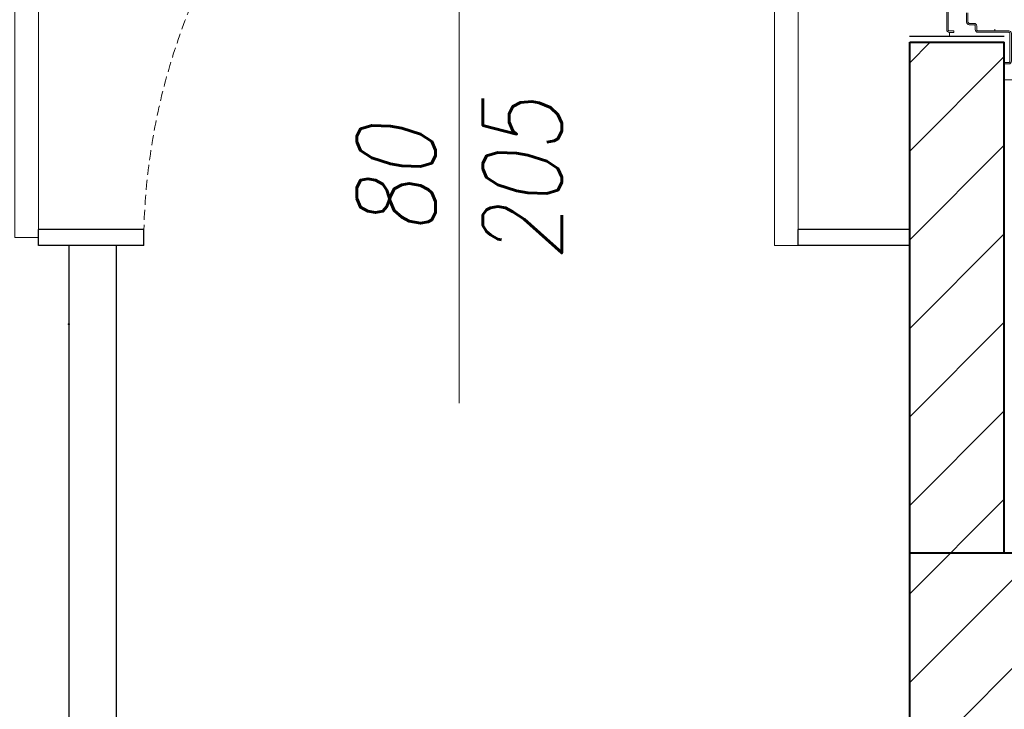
# Model space of a CAD drawing. Header units: millimetres. Extents: x -1893473 to 1546619, y -568027 to 942944.
# Tile 251 of 256: x 168947 to 170196, y -494647 to -493773. Entities that reach past the tile are written whole.
import ezdxf
from ezdxf.enums import TextEntityAlignment as Align

# ---------------------------------------------------------------- set-up
doc = ezdxf.new("R2010")
doc.units = ezdxf.units.MM
doc.header["$LTSCALE"] = 0.2
doc.linetypes.add('HIDDEN', pattern=[9.525, 6.35, -3.175])
doc.layers.get('0').update_dxf_attribs({"lineweight": 0})
for name, color, linetype, lineweight in [('!! 0_Opis_pom', 9, 'Continuous', 13), ('!! 1_drzwi opis', 151, 'Continuous', 9), ('!! 1_drzwi-linia', 213, 'Continuous', 5), ('!! 1_hatch projektowane ściany', 4, 'Continuous', 5), ('!! 1_OPIS POM NOWE', 140, 'Continuous', 5), ('!! 1_PROJ Sciany', 2, 'Continuous', 40), ('!! 2_wypos-sanitarne', 240, 'Continuous', 9), ('P-Opis nadproża', 150, 'Continuous', 9)]:
    doc.layers.add(name, color=color, linetype=linetype, lineweight=lineweight)
doc.layers.add('!! 1_zabudowa GK', color=33, linetype='Continuous')
doc.layers.add('Powierzchnia', color=140, linetype='Continuous', lineweight=5, plot=False)
doc.styles.add('50', font='ROMANS.shx', dxfattribs={"width": 0.8, "height": 10})
doc.styles.add('ARCHETYP', font='romans.shx', dxfattribs={"height": 15})
doc.styles.add('ARIAL', font='tahoma.ttf')

# ---------------------------------------------------------------- blocks, each defined once
blk = doc.blocks.new('drzwi 90- sc 12')
for p, q in [((-13715.57, 20308.32), (-13715.57, 20308.56)), ((-13715.57, 20307.69), (-13715.57, 20308.56)), ((-13715.57, 20307.82), (-13715.57, 20308.56)), ((-13715.57, 20307.72), (-13715.37, 20307.72)), ((-13715.77, 20301.96), (-13716.27, 20301.96))]:
    blk.add_line(p, q)
at = {"ltscale": 0.2}
for points in [[(-13715.57, 20307.51), (-13715.57, 20309.48, 0.414214), (-13715.91, 20309.82), (-13719.43, 20309.82, 0.414214), (-13719.77, 20309.48), (-13719.77, 20308.92), (-13719.59, 20308.92), (-13719.59, 20309.48, -0.414214), (-13719.43, 20309.64), (-13716.97, 20309.64)], [(-13716.97, 20309.64), (-13715.91, 20309.64, -0.414214), (-13715.75, 20309.48), (-13715.75, 20307.51)], [(-13715.75, 20307.76), (-13715.75, 20305.58, 0.414214), (-13715.41, 20305.24), (-13714.96, 20305.24, -0.414214), (-13714.8, 20305.08), (-13714.8, 20304.48, 0.414214), (-13714.46, 20304.14), (-13713.28, 20304.14, 0.414214)], [(-13712.91, 20301.8), (-13715.43, 20301.8, -0.414214), (-13715.59, 20301.96), (-13715.59, 20302.52), (-13715.77, 20302.52), (-13715.77, 20301.96, 0.414214), (-13715.43, 20301.62), (-13712.91, 20301.62, 0.414214)], [(-13713.28, 20304.32), (-13714.46, 20304.32, -0.414214), (-13714.62, 20304.48), (-13714.62, 20305.08, 0.414214), (-13714.96, 20305.42), (-13715.41, 20305.42, -0.414214), (-13715.57, 20305.58), (-13715.57, 20307.64)]]:
    blk.add_lwpolyline(points, format="xyb", dxfattribs=at)
at = {"lineweight": 30}
blk.add_lwpolyline([(-13716.27, 20308.92), (-13716.27, 20296.92)], dxfattribs=at)
blk = doc.blocks.new('drzwi 80-205')
blk.add_lwpolyline([(61128.31, -197571.09), (61128.31, -197491.09), (61131.31, -197491.09), (61131.31, -197571.09)], close=True)
blk.add_lwpolyline([(61088.31, -197551.09), (61088.31, -197591.09)])
at = {"linetype": 'HIDDEN'}
blk.add_arc((61128.31, -197571.09), 80, 88.0898, 180, dxfattribs=at)
blk = doc.blocks.new('1_ok-opis')
blk.add_line((0, 111.61), (0, 50))
for points in [[(-17, 128.61), (-17, 143.61)], [(17, 128.61), (17, 143.61)]]:
    blk.add_lwpolyline(points)
for centre, start, end in [((0, 143.61), 0, 180), ((0, 128.61), 180, 0)]:
    blk.add_arc(centre, 17, start, end)
at = {"style": 'ARCHETYP'}
for tag, height, rotation, p in [('NR', 12, 90, (0, 136.9)), ('NR', 12, 270, (0, 136.9)), ('SZEROKOŚĆ', 10, 90, (-8, 78.29)), ('SZEROKOŚĆ', 10, 270, (8, 78.29)), ('WYSOKOŚĆ', 10, 270, (-8, 78.29)), ('WYSOKOŚĆ', 10, 90, (8, 78.29))]:
    blk.add_attdef(tag, text='', height=height, rotation=rotation, dxfattribs=at).set_placement(p, align=Align.MIDDLE)
blk = doc.blocks.new('A$C2EB40A8D')
at = {"layer": '!! 1_hatch projektowane ściany'}
h = blk.add_hatch(dxfattribs=at)
h.set_pattern_fill('ANSI31', color=256, scale=25)
h.set_pattern_definition([(45, (-604946.8, 1976053.4), (-56.1266008, 56.1266008), [])])
h.paths.add_polyline_path([(9048.87011, -2387.48603), (9048.87011, -2267.48603), (6607.5648, -2267.48603), (6607.5648, -167.48603), (9048.87011, -176.23787), (9048.87011, -47.48603), (6527.5648, -47.48603), (6527.5648, 600.01397), (6407.5648, 600.01397), (6407.5648, -3034.98603), (6527.5648, -3034.98603), (6527.5648, -2387.48603)])
blk.add_lwpolyline([(9048.87011, -2387.48603), (9048.87011, -2267.48603), (6607.5648, -2267.48603), (6607.5648, -167.48603), (9048.87011, -176.23787), (9048.87011, -47.48603), (6527.5648, -47.48603), (6527.5648, 600.01397), (6407.5648, 600.01397), (6407.5648, -3034.98603), (6527.5648, -3034.98603), (6527.5648, -2387.48603)], close=True, dxfattribs=at)
at = {"layer": '!! 1_PROJ Sciany'}
for points in [[(6407.5648, -47.48603), (6407.5648, 600.01397)], [(6407.5648, 600.01397), (6527.5648, 600.01397)], [(6527.5648, -47.48603), (6527.5648, 600.01397)], [(9048.87011, -2387.48603), (6407.5648, -2387.48603), (6407.5648, -47.48603), (9048.87011, -47.48603)]]:
    blk.add_lwpolyline(points, dxfattribs=at)
blk.add_point((5341.33323, 242.51397), dxfattribs=at)
at = {"layer": '!! 1_zabudowa GK'}
for points in [[(5302.76146, 342.51398), (5302.76146, 362.51398)], [(5436.33324, 362.51397), (5302.76146, 362.51397)], [(5436.33324, 342.51397), (5436.33324, 362.51397)], [(6407.5648, 362.51397), (6266.33323, 362.51397)], [(6266.33323, 342.51397), (6266.33323, 362.51397)], [(5436.33324, 342.51397), (5302.76146, 342.51397)], [(5341.33323, 342.51397), (5341.33323, -1157.48603)], [(5401.33323, 342.51397), (5401.33323, -1157.48603)], [(6407.5648, 342.51397), (6266.33323, 342.51397)]]:
    blk.add_lwpolyline(points, dxfattribs=at)
at = {"layer": '!! 2_wypos-sanitarne'}
blk.add_lwpolyline([(6527.5648, 552.51397), (9048.87011, 552.51397)], dxfattribs=at)
at = {"layer": 'Powierzchnia'}
blk.add_lwpolyline([(9048.87011, 1657.51397), (9048.87011, -47.48603), (6407.5648, -47.48603), (6407.5648, -957.48603), (3298.87011, -957.48603), (3298.87011, 1657.51397)], close=True, dxfattribs=at)
at = {"layer": '!! 1_drzwi opis'}
ref = blk.add_blockref('1_ok-opis', (5836.33321, -357.48602), dxfattribs=dict(at, xscale=-10, yscale=10, zscale=10, rotation=359.9999963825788))
ref.add_attrib('WYSOKOŚĆ', '80', dxfattribs={"layer": '0', "height": 100, "rotation": 89.99999638, "style": '50', "oblique": 10, "width": 0.8}).set_placement((5756.33326, 425.42251), align=Align.MIDDLE)
ref.add_attrib('SZEROKOŚĆ', '205', dxfattribs={"layer": '0', "height": 100, "rotation": 89.99999638, "style": '50', "oblique": 10, "width": 0.8}).set_placement((5916.33326, 425.4225), align=Align.MIDDLE)
ref.add_attrib('NR', 'Dw', dxfattribs={"layer": '0', "height": 100, "rotation": 89.99999638, "style": '50', "oblique": 10, "width": 0.8}).set_placement((5836.33329, 928.62642), align=Align.MIDDLE)
at = {"layer": '!! 1_drzwi-linia', "xscale": -10, "yscale": 10, "zscale": 10, "rotation": 270}
blk.add_blockref('drzwi 90- sc 12', (-196561.6786, 137770.2102), dxfattribs=at)
at = {"layer": '!! 1_drzwi-linia', "xscale": 10, "yscale": 10, "zscale": 10}
for p in [(-606010.37516, 1976063.39702), (-605046.80339, 1976053.39701)]:
    blk.add_blockref('drzwi 80-205', p, dxfattribs=at)
at = {"layer": '!! 0_Opis_pom', "ltscale": 0.7, "style": 'ARIAL'}
for tag, p in [('B1,21', (-891.77727, 31796.97458)), ('A1,16', (-13651.31084, 31587.95236)), ('B1,19', (-5798.61305, 31587.22944)), ('B1/17', (-9701.43347, 31565.05244)), ('1,23', (10805.41388, 31565.05244)), ('1,22', (4526.58954, 31507.65132)), ('A1,1', (-16866.13618, 31459.3792)), ('B1,18', (-7791.62894, 31330.08444)), ('B1,20', (-2961.4347, 31167.05787)), ('A1,6', (-19287.17717, 30923.71998)), ('B1,1', (14135.63445, 30913.92963)), ('B1,3', (17346.74696, 30023.81022)), ('B1,4', (29817.71501, 29157.67457)), ('A1,5', (-23454.5385, 28820.77901)), ('A1,2', (-17502.57721, 28602.57524)), ('B1,2D', (2616.16402, 28559.52261)), ('A1,15', (-13651.31084, 28261.46046)), ('B1,4', (29883.58177, 28158.35876)), ('B1,2B', (18801.54781, 27650.12382)), ('B1,2A', (13086.7373, 27376.04393)), ('A1,3', (-16846.27912, 25980.40356)), ('B1,8', (9089.53994, 25356.27639)), ('B1,6', (31915.87888, 23754.79829)), ('A1,4', (-24010.17576, 23559.17399)), ('B1,14', (-11621.32288, 23261.44183)), ('B1,13', (-3080.55208, 22924.09997)), ('B1,5', (29245.49088, 22896.69268)), ('B1,10', (3982.60923, 22874.21277)), ('B1,9', (5634.43488, 22623.92098)), ('B1,2C', (13327.26639, 22378.5328)), ('B1,7', (16398.41175, 22348.28836)), ('B1,11', (5553.20442, 20939.83877)), ('B1,12', (3693.27174, 20628.72148)), ('C1,3', (5969.08376, 16336.01084)), ('C1,2', (11955.93711, 11671.55655)), ('C1,1', (15659.17205, 11415.94196)), ('C1,4', (5140.00888, 9205.5831)), ('C1,5', (5680.4486, 6154.54995)), ('C1,10', (16327.05085, 6080.66085)), ('C1,9', (16526.57171, 3173.45283)), ('C1,6', (6367.37903, 2771.84181)), ('D0,18', (-1981.87701, -110.73158)), ('D0,7', (-13531.42299, -1159.67649)), ('C1,7', (7275.77161, -1303.00991)), ('D0,17', (2064.87671, -1345.69113)), ('D0,3', (-9324.21674, -1442.63631)), ('D0,6', (-17529.61851, -1957.37463)), ('D0,10', (-21369.4432, -2140.60378)), ('D,09', (-12990.08379, -2746.32902)), ('D0,2', (-5516.19514, -3101.87722)), ('D0,16', (2266.73061, -3284.15369)), ('D0,8', (-14357.79539, -3567.69719)), ('D0,5', (-10461.54478, -3629.26575)), ('D0,4', (-8396.53404, -4353.7937)), ('D0,15', (1974.41895, -5205.84774)), ('D0,1', (-5633.49598, -5662.48534)), ('D0,11', (-23334.09291, -6045.78706)), ('D0,12', (-22436.85763, -9302.9678)), ('D0,13', (-22436.85763, -11581.16526)), ('D0,14', (-13645.94445, -11884.57769))]:
    blk.add_attdef(tag, text='', height=119.68, dxfattribs=at).set_placement(p, align=Align.MIDDLE_CENTER)
at = {"layer": '!! 1_OPIS POM NOWE', "style": 'ARIAL'}
for tag, p in [('C1.7A', (7769.3756, 685.765)), ('C1.7C', (7655.80151, -2045.04756)), ('C1.8B', (10935.93068, -2107.41983)), ('C1.8A', (13897.39715, -2120.69016)), ('C1.7B', (8274.43201, -3270.18959)), ('E1.2', (16701.02923, -5331.07351)), ('E1.5E', (21974.23379, -5463.99012)), ('E1.5D', (24989.27391, -5785.36474)), ('E1.1', (8357.81567, -5851.01076)), ('E1.5C', (25222.53959, -6394.64172)), ('E1.5B', (27694.70831, -7009.86571)), ('E1.6', (5279.46063, -8141.28746)), ('E1.5A', (25547.9555, -8495.18994)), ('E1.5G', (23977.19473, -9792.46695)), ('E1.5F', (22414.7084, -9822.66389)), ('E1,4', (13935.69867, -10458.20073)), ('E1.5L', (28030.8296, -11267.7725)), ('E1.3', (5639.18862, -11994.01941)), ('E1.5H', (23988.49716, -12231.38049)), ('E1.5K', (27714.73934, -12977.98364)), ('E1.5I', (22290.68736, -13989.9049)), ('E1.5J', (27095.71534, -16088.17469))]:
    blk.add_attdef(tag, text='', height=119.68, dxfattribs=at).set_placement(p, align=Align.MIDDLE_CENTER)

msp = doc.modelspace()

# ---------------------------------------------------------------- block references
at = {"layer": 'P-Opis nadproża', "color": 4}
msp.add_blockref('A$C2EB40A8D', (163667.94092, -494401.63474), dxfattribs=at)

doc.saveas('drawing.dxf')
